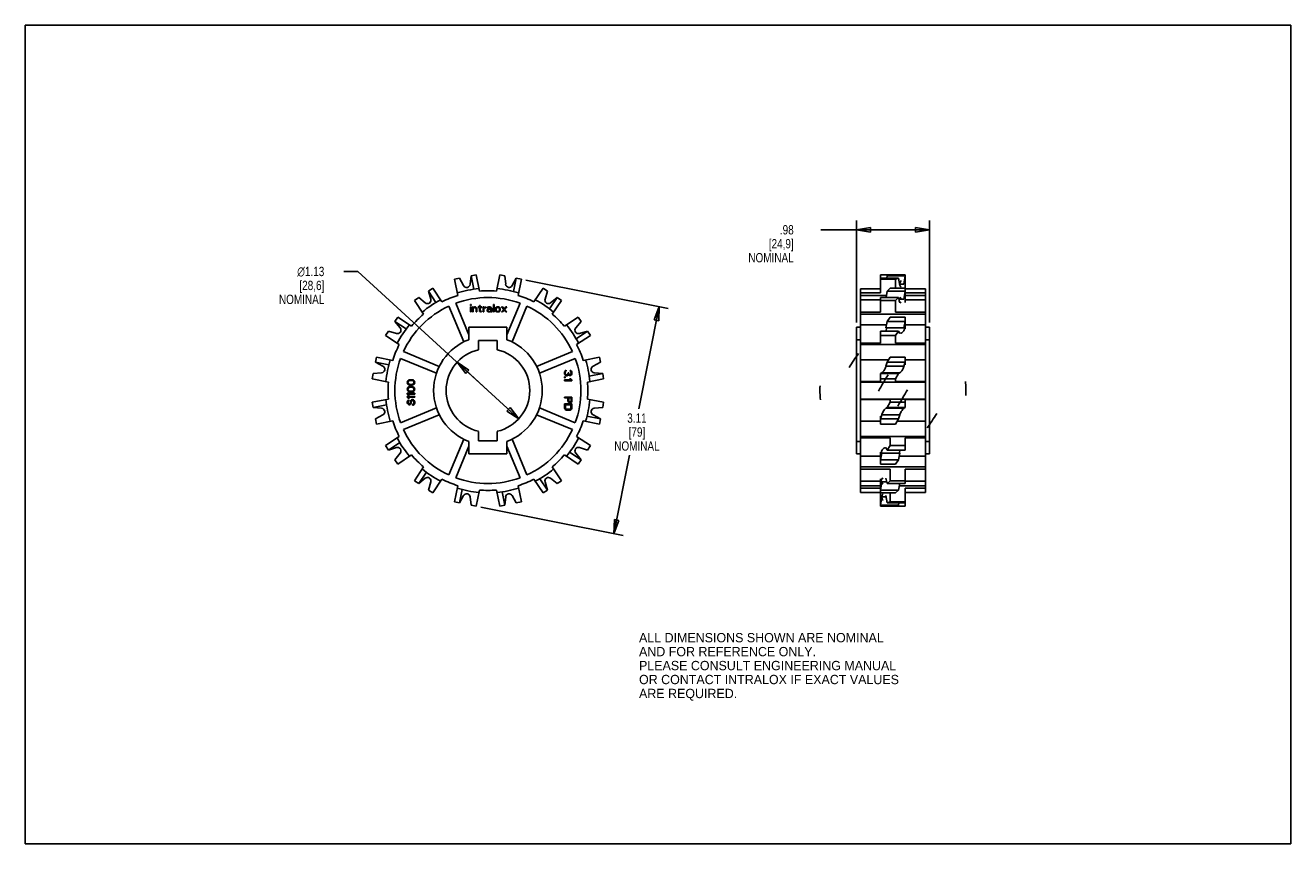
# Model space of a CAD drawing. Header units: inches. Extents: x 0 to 17, y 0 to 11.
import ezdxf

# ---------------------------------------------------------------- set-up
doc = ezdxf.new("R2010")
doc.units = ezdxf.units.IN
doc.header["$LTSCALE"] = 0.935
doc.header["$MEASUREMENT"] = 0
doc.layers.get('0').update_dxf_attribs({"linetype": 'CONTINUOUS'})
doc.layers.add('ALL_FEATURES', color=7, linetype='CONTINUOUS')
doc.styles.get("Standard").update_dxf_attribs({"font": 'txt', "width": 0.8})
doc.styles.add('TEXTSTYLE_1', font='gdt', dxfattribs={"width": 0.8})
doc.styles.add('TEXTSTYLE_2', font='bluprnt.ttf')
doc.dimstyles.new('DIMSTYLE_1', dxfattribs={"dimtxt": 0.125, "dimasz": 0.1875, "dimexe": 0.18, "dimexo": 0.0625, "dimgap": 0.09, "dimtad": 0, "dimtih": 1, "dimtoh": 1, "dimzin": 4, "dimdsep": 46, "dimtxsty": 'STANDARD', "dimblk": 'CLOSED', "dimblk1": 'CLOSED', "dimblk2": 'CLOSED', "dimcen": 0.09, "dimadec": 0, "dimazin": 0, "dimtp": 0.01, "dimtm": 0.01, "dimtfac": 1, "dimtofl": 0, "dimtmove": 0, "dimatfit": 3, "dimldrblk": 'CLOSED', "dimfxl": 1, "dimtolj": 1, "dimtzin": 4, "dimarcsym": 0})
doc.dimstyles.new('DIMSTYLE_2', dxfattribs={"dimtxt": 0.125, "dimasz": 0.1875, "dimexe": 0.18, "dimexo": 0.0625, "dimgap": 0.09, "dimtad": 0, "dimtih": 1, "dimtoh": 1, "dimzin": 4, "dimdsep": 46, "dimtxsty": 'STANDARD', "dimblk": 'CLOSED', "dimblk1": 'CLOSED', "dimblk2": 'CLOSED', "dimcen": 0.09, "dimadec": 0, "dimazin": 0, "dimtp": 0.01, "dimtm": 0.01, "dimtfac": 1, "dimtofl": 0, "dimtmove": 0, "dimatfit": 3, "dimldrblk": 'CLOSED', "dimfxl": 1, "dimtolj": 1, "dimtzin": 4, "dimarcsym": 0})

# ---------------------------------------------------------------- blocks, each defined once
blk = doc.blocks.new('_CLOSED')
at = {"color": 0, "linetype": 'BYBLOCK'}
for p, q in [((0, 0), (-1, 0.167)), ((-1, 0.167), (-1, -0.167)), ((-1, -0.167), (0, 0)), ((-1, 0), (0, 0))]:
    blk.add_line(p, q, dxfattribs=at)
blk = doc.blocks.new('*D0')
at = {"color": 3, "linetype": 'CONTINUOUS'}
for p, q in [((6.726, 7.575), (8.638, 7.195)), ((8.515, 7.22), (8.242, 5.846)), ((7.908, 4.167), (8.118, 5.221)), ((6.119, 4.523), (8.031, 4.143))]:
    blk.add_line(p, q, dxfattribs=at)
at = {"color": 3, "linetype": 'CONTINUOUS', "xscale": 0.1875, "yscale": 0.1875, "zscale": 0.1875}
for p, rotation in [((8.515, 7.22), 78.75), ((7.908, 4.167), 258.75)]:
    blk.add_blockref('_CLOSED', p, dxfattribs=dict(at, rotation=rotation))
at = {"color": 3, "linetype": 'CONTINUOUS', "insert": (8.217, 5.783), "char_height": 0.125, "width": 0.7, "attachment_point": 2, "line_spacing_factor": 0.9}
blk.add_mtext('3.11\\P[79]\\PNOMINAL', dxfattribs=at)
blk = doc.blocks.new('*D1')
at = {"color": 3, "linetype": 'CONTINUOUS'}
for p, q in [((11.166, 7.004), (11.166, 8.376)), ((12.146, 7.004), (12.146, 8.376)), ((11.656, 8.251), (10.686, 8.251)), ((11.166, 8.251), (11.656, 8.251)), ((12.146, 8.251), (11.656, 8.251))]:
    blk.add_line(p, q, dxfattribs=at)
at = {"color": 3, "linetype": 'CONTINUOUS', "xscale": 0.1875, "yscale": 0.1875, "zscale": 0.1875, "rotation": 180}
blk.add_blockref('_CLOSED', (11.166, 8.251), dxfattribs=at)
at = {"color": 3, "linetype": 'CONTINUOUS', "xscale": 0.1875, "yscale": 0.1875, "zscale": 0.1875}
blk.add_blockref('_CLOSED', (12.146, 8.251), dxfattribs=at)
at = {"color": 3, "linetype": 'CONTINUOUS', "insert": (10.323, 8.314), "char_height": 0.125, "width": 0.7, "attachment_point": 3, "line_spacing_factor": 0.9}
blk.add_mtext('.98\\P[24,9]\\PNOMINAL', dxfattribs=at)
blk = doc.blocks.new('*D2')
at = {"color": 3, "linetype": 'CONTINUOUS'}
for p, q in [((4.467, 7.691), (4.28, 7.691)), ((6.215, 6.091), (4.467, 7.691)), ((5.8, 6.47), (6.215, 6.091)), ((6.63, 5.711), (6.215, 6.091))]:
    blk.add_line(p, q, dxfattribs=at)
at = {"color": 3, "linetype": 'CONTINUOUS', "xscale": 0.1875, "yscale": 0.1875, "zscale": 0.1875}
for p, rotation in [((5.8, 6.47), 137.512634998), ((6.63, 5.711), 317.512634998)]:
    blk.add_blockref('_CLOSED', p, dxfattribs=dict(at, rotation=rotation))
at = {"color": 3, "linetype": 'CONTINUOUS', "insert": (4.017, 7.754), "char_height": 0.125, "width": 0.7, "attachment_point": 3, "line_spacing_factor": 0.9, "style": 'TEXTSTYLE_1'}
blk.add_mtext('{\\Fgdt;n}\\Ftxt;1.13\\P[28,6]\\PNOMINAL', dxfattribs=at)

msp = doc.modelspace()

# ---------------------------------------------------------------- linework, layer by layer
at = {"color": 7, "linetype": 'CONTINUOUS'}
for p, q in [((0, 0), (0, 11)), ((0, 11), (17, 11)), ((17, 0), (17, 11)), ((5.835, 7.601), (5.766, 7.588)), ((5.766, 7.588), (5.809, 7.37)), ((5.835, 7.601), (5.889, 7.502)), ((5.977, 7.519), (5.988, 7.632)), ((6.057, 7.646), (5.988, 7.632)), ((5.988, 7.632), (6.024, 7.452)), ((6.101, 7.428), (6.057, 7.646)), ((6.373, 7.646), (6.33, 7.428)), ((6.442, 7.632), (6.373, 7.646)), ((6.442, 7.632), (6.454, 7.519)), ((6.542, 7.502), (6.595, 7.601)), ((6.595, 7.601), (6.56, 7.422)), ((6.664, 7.588), (6.595, 7.601)), ((6.621, 7.37), (6.664, 7.588)), ((11.49, 7.402), (11.49, 7.646)), ((11.822, 7.646), (11.49, 7.646)), ((11.732, 7.601), (11.49, 7.601)), ((11.691, 7.588), (11.49, 7.588)), ((11.58, 7.632), (11.575, 7.601)), ((11.58, 7.632), (11.621, 7.646)), ((11.822, 7.632), (11.58, 7.632)), ((11.732, 7.601), (11.691, 7.588)), ((11.691, 7.588), (11.691, 7.467)), ((11.751, 7.502), (11.732, 7.601)), ((11.748, 7.519), (11.803, 7.519)), ((11.822, 7.632), (11.803, 7.519)), ((11.822, 7.275), (11.822, 7.646)), ((5.286, 7.341), (5.227, 7.302)), ((5.286, 7.341), (5.373, 7.269)), ((5.474, 7.467), (5.416, 7.428)), ((5.448, 7.319), (5.416, 7.428)), ((5.416, 7.428), (5.517, 7.275)), ((5.598, 7.282), (5.474, 7.467)), ((6.956, 7.467), (6.833, 7.282)), ((7.015, 7.428), (6.956, 7.467)), ((7.015, 7.428), (6.982, 7.319)), ((7.145, 7.341), (7.043, 7.189)), ((7.057, 7.269), (7.145, 7.341)), ((7.203, 7.302), (7.145, 7.341)), ((11.219, 4.721), (11.219, 7.46)), ((11.219, 7.46), (11.49, 7.46)), ((11.49, 7.402), (11.219, 7.402)), ((11.57, 7.37), (11.219, 7.37)), ((11.49, 7.145), (11.49, 7.341)), ((11.732, 7.341), (11.49, 7.341)), ((11.58, 7.428), (11.565, 7.341)), ((11.58, 7.428), (11.621, 7.467)), ((11.822, 7.428), (11.58, 7.428)), ((11.822, 7.467), (11.621, 7.467)), ((11.732, 7.341), (11.691, 7.302)), ((11.751, 7.269), (11.732, 7.341)), ((11.738, 7.319), (11.803, 7.319)), ((11.822, 7.428), (11.803, 7.319)), ((12.094, 7.46), (11.822, 7.46)), ((12.094, 7.402), (11.822, 7.402)), ((12.094, 7.37), (11.822, 7.37)), ((12.094, 4.721), (12.094, 7.46)), ((5.227, 7.302), (5.351, 7.117)), ((5.891, 6.744), (5.691, 7.225)), ((5.783, 7.264), (5.959, 6.839)), ((5.981, 7.247), (5.981, 7.236)), ((5.992, 7.247), (5.981, 7.247)), ((5.981, 7.236), (5.992, 7.236)), ((5.981, 7.215), (5.981, 7.147)), ((5.992, 7.215), (5.981, 7.215)), ((5.981, 7.147), (5.992, 7.147)), ((5.992, 7.236), (5.992, 7.247)), ((5.992, 7.147), (5.992, 7.215)), ((6.008, 7.215), (6.008, 7.147)), ((6.019, 7.215), (6.008, 7.215)), ((6.008, 7.147), (6.019, 7.147)), ((6.019, 7.204), (6.019, 7.215)), ((6.023, 7.208), (6.019, 7.204)), ((6.019, 7.195), (6.023, 7.2)), ((6.019, 7.147), (6.019, 7.195)), ((6.029, 7.213), (6.023, 7.208)), ((6.023, 7.2), (6.029, 7.204)), ((6.038, 7.215), (6.029, 7.213)), ((6.029, 7.204), (6.038, 7.206)), ((6.046, 7.215), (6.038, 7.215)), ((6.038, 7.206), (6.046, 7.204)), ((6.052, 7.213), (6.046, 7.215)), ((6.046, 7.204), (6.05, 7.202)), ((6.05, 7.202), (6.054, 7.198)), ((6.058, 7.208), (6.052, 7.213)), ((6.054, 7.198), (6.056, 7.187)), ((6.056, 7.187), (6.056, 7.147)), ((6.056, 7.147), (6.067, 7.147)), ((6.063, 7.204), (6.058, 7.208)), ((6.065, 7.198), (6.063, 7.204)), ((6.067, 7.187), (6.065, 7.198)), ((6.067, 7.147), (6.067, 7.187)), ((6.083, 7.215), (6.083, 7.206)), ((6.1, 7.215), (6.083, 7.215)), ((6.083, 7.206), (6.1, 7.206)), ((6.1, 7.232), (6.1, 7.215)), ((6.11, 7.232), (6.1, 7.232)), ((6.1, 7.206), (6.1, 7.164)), ((6.1, 7.164), (6.104, 7.155)), ((6.104, 7.155), (6.11, 7.151)), ((6.11, 7.215), (6.11, 7.232)), ((6.133, 7.215), (6.11, 7.215)), ((6.11, 7.168), (6.11, 7.206)), ((6.11, 7.206), (6.133, 7.206)), ((6.113, 7.161), (6.11, 7.168)), ((6.11, 7.151), (6.117, 7.149)), ((6.119, 7.157), (6.113, 7.161)), ((6.117, 7.149), (6.129, 7.147)), ((6.129, 7.155), (6.119, 7.157)), ((6.129, 7.147), (6.129, 7.155)), ((6.133, 7.206), (6.133, 7.215)), ((6.15, 7.215), (6.15, 7.147)), ((6.16, 7.215), (6.15, 7.215)), ((6.15, 7.147), (6.16, 7.147)), ((6.16, 7.202), (6.16, 7.215)), ((6.165, 7.206), (6.16, 7.202)), ((6.16, 7.189), (6.167, 7.198)), ((6.16, 7.147), (6.16, 7.189)), ((6.171, 7.21), (6.165, 7.206)), ((6.167, 7.198), (6.175, 7.202)), ((6.177, 7.213), (6.171, 7.21)), ((6.175, 7.202), (6.188, 7.204)), ((6.188, 7.215), (6.177, 7.213)), ((6.188, 7.204), (6.188, 7.215)), ((6.206, 7.206), (6.204, 7.202)), ((6.204, 7.202), (6.204, 7.198)), ((6.204, 7.198), (6.215, 7.198)), ((6.208, 7.181), (6.204, 7.172)), ((6.204, 7.172), (6.204, 7.166)), ((6.204, 7.166), (6.206, 7.157)), ((6.21, 7.21), (6.206, 7.206)), ((6.206, 7.157), (6.213, 7.151)), ((6.213, 7.185), (6.208, 7.181)), ((6.215, 7.213), (6.21, 7.21)), ((6.221, 7.189), (6.213, 7.185)), ((6.213, 7.151), (6.217, 7.149)), ((6.229, 7.215), (6.215, 7.213)), ((6.215, 7.198), (6.217, 7.202)), ((6.215, 7.168), (6.217, 7.174)), ((6.215, 7.164), (6.215, 7.168)), ((6.217, 7.159), (6.215, 7.164)), ((6.217, 7.202), (6.221, 7.204)), ((6.217, 7.174), (6.221, 7.178)), ((6.225, 7.155), (6.217, 7.159)), ((6.217, 7.149), (6.225, 7.147)), ((6.221, 7.204), (6.229, 7.206)), ((6.233, 7.191), (6.221, 7.189)), ((6.221, 7.178), (6.225, 7.181)), ((6.225, 7.181), (6.233, 7.183)), ((6.238, 7.155), (6.225, 7.155)), ((6.225, 7.147), (6.238, 7.147)), ((6.242, 7.215), (6.229, 7.215)), ((6.229, 7.206), (6.242, 7.206)), ((6.256, 7.191), (6.233, 7.191)), ((6.233, 7.183), (6.256, 7.183)), ((6.248, 7.159), (6.238, 7.155)), ((6.238, 7.147), (6.248, 7.149)), ((6.254, 7.213), (6.242, 7.215)), ((6.242, 7.206), (6.25, 7.204)), ((6.254, 7.166), (6.248, 7.159)), ((6.248, 7.149), (6.254, 7.153)), ((6.25, 7.204), (6.254, 7.202)), ((6.26, 7.208), (6.254, 7.213)), ((6.254, 7.202), (6.256, 7.198)), ((6.256, 7.17), (6.254, 7.166)), ((6.254, 7.153), (6.256, 7.157)), ((6.256, 7.198), (6.256, 7.191)), ((6.256, 7.183), (6.256, 7.17)), ((6.256, 7.157), (6.258, 7.151)), ((6.258, 7.151), (6.26, 7.147)), ((6.265, 7.204), (6.26, 7.208)), ((6.26, 7.147), (6.271, 7.147)), ((6.267, 7.198), (6.265, 7.204)), ((6.267, 7.164), (6.267, 7.198)), ((6.269, 7.153), (6.267, 7.164)), ((6.271, 7.147), (6.269, 7.153)), ((6.288, 7.247), (6.288, 7.147)), ((6.298, 7.247), (6.288, 7.247)), ((6.288, 7.147), (6.298, 7.147)), ((6.298, 7.147), (6.298, 7.247)), ((6.317, 7.193), (6.315, 7.185)), ((6.315, 7.185), (6.315, 7.176)), ((6.315, 7.176), (6.319, 7.161)), ((6.319, 7.2), (6.317, 7.193)), ((6.323, 7.206), (6.319, 7.2)), ((6.319, 7.161), (6.323, 7.155)), ((6.327, 7.21), (6.323, 7.206)), ((6.323, 7.155), (6.327, 7.151)), ((6.325, 7.185), (6.327, 7.193)), ((6.325, 7.176), (6.325, 7.185)), ((6.327, 7.168), (6.325, 7.176)), ((6.331, 7.213), (6.327, 7.21)), ((6.327, 7.193), (6.331, 7.2)), ((6.331, 7.161), (6.327, 7.168)), ((6.327, 7.151), (6.331, 7.149)), ((6.34, 7.215), (6.331, 7.213)), ((6.331, 7.2), (6.335, 7.204)), ((6.335, 7.157), (6.331, 7.161)), ((6.331, 7.149), (6.34, 7.147)), ((6.335, 7.204), (6.344, 7.206)), ((6.344, 7.155), (6.335, 7.157)), ((6.356, 7.215), (6.34, 7.215)), ((6.34, 7.147), (6.356, 7.147)), ((6.344, 7.206), (6.352, 7.206)), ((6.352, 7.155), (6.344, 7.155)), ((6.352, 7.206), (6.36, 7.204)), ((6.36, 7.157), (6.352, 7.155)), ((6.365, 7.213), (6.356, 7.215)), ((6.356, 7.147), (6.365, 7.149)), ((6.36, 7.204), (6.365, 7.2)), ((6.365, 7.161), (6.36, 7.157)), ((6.369, 7.21), (6.365, 7.213)), ((6.365, 7.2), (6.369, 7.193)), ((6.369, 7.168), (6.365, 7.161)), ((6.365, 7.149), (6.369, 7.151)), ((6.373, 7.206), (6.369, 7.21)), ((6.369, 7.193), (6.371, 7.185)), ((6.371, 7.176), (6.369, 7.168)), ((6.369, 7.151), (6.373, 7.155)), ((6.371, 7.185), (6.371, 7.176)), ((6.377, 7.2), (6.373, 7.206)), ((6.373, 7.155), (6.377, 7.161)), ((6.379, 7.193), (6.377, 7.2)), ((6.377, 7.161), (6.381, 7.176)), ((6.381, 7.185), (6.379, 7.193)), ((6.381, 7.176), (6.381, 7.185)), ((6.398, 7.215), (6.427, 7.181)), ((6.41, 7.215), (6.398, 7.215)), ((6.427, 7.181), (6.398, 7.147)), ((6.398, 7.147), (6.41, 7.147)), ((6.433, 7.187), (6.41, 7.215)), ((6.41, 7.147), (6.433, 7.174)), ((6.456, 7.215), (6.433, 7.187)), ((6.433, 7.174), (6.456, 7.147)), ((6.44, 7.181), (6.469, 7.215)), ((6.469, 7.147), (6.44, 7.181)), ((6.469, 7.215), (6.456, 7.215)), ((6.456, 7.147), (6.469, 7.147)), ((6.471, 6.839), (6.647, 7.264)), ((6.739, 7.225), (6.54, 6.744)), ((7.08, 7.117), (7.203, 7.302)), ((11.219, 7.31), (11.49, 7.31)), ((11.49, 7.145), (11.219, 7.145)), ((11.691, 7.302), (11.49, 7.302)), ((11.691, 7.302), (11.691, 7.145)), ((12.094, 7.145), (11.691, 7.145)), ((12.094, 7.31), (11.822, 7.31)), ((5.004, 7.078), (4.965, 7.02)), ((5.036, 6.932), (4.965, 7.02)), ((4.965, 7.02), (5.117, 6.918)), ((5.189, 6.955), (5.004, 7.078)), ((7.427, 7.078), (7.242, 6.955)), ((7.466, 7.02), (7.394, 6.932)), ((7.466, 7.02), (7.427, 7.078)), ((12.094, 7.117), (11.219, 7.117)), ((11.219, 6.973), (11.57, 6.973)), ((11.58, 7.02), (11.561, 6.932)), ((11.58, 7.02), (11.621, 7.078)), ((11.822, 7.02), (11.58, 7.02)), ((11.822, 7.078), (11.621, 7.078)), ((11.822, 7.02), (11.803, 6.932)), ((11.822, 6.918), (11.822, 7.078)), ((12.094, 6.973), (11.822, 6.973)), ((4.878, 6.89), (4.839, 6.832)), ((4.839, 6.832), (5.024, 6.708)), ((4.878, 6.89), (4.986, 6.858)), ((5.959, 6.941), (5.959, 6.774)), ((6.471, 6.941), (5.959, 6.941)), ((6.471, 6.774), (6.471, 6.941)), ((7.552, 6.89), (7.4, 6.788)), ((7.407, 6.708), (7.592, 6.832)), ((7.444, 6.858), (7.552, 6.89)), ((7.592, 6.832), (7.552, 6.89)), ((11.166, 5.24), (11.166, 6.941)), ((11.219, 6.941), (11.166, 6.941)), ((11.49, 6.727), (11.49, 6.89)), ((11.732, 6.89), (11.49, 6.89)), ((11.691, 6.832), (11.49, 6.832)), ((11.561, 6.932), (11.803, 6.932)), ((11.732, 6.89), (11.691, 6.832)), ((11.691, 6.832), (11.691, 6.727)), ((11.751, 6.858), (11.732, 6.89)), ((12.146, 6.941), (12.094, 6.941)), ((12.146, 5.24), (12.146, 6.941)), ((11.219, 6.774), (11.166, 6.774)), ((11.49, 6.727), (11.219, 6.727)), ((12.094, 6.708), (11.219, 6.708)), ((12.094, 6.727), (11.691, 6.727)), ((12.146, 6.774), (12.094, 6.774)), ((4.718, 6.54), (4.704, 6.471)), ((4.804, 6.417), (4.704, 6.471)), ((4.704, 6.471), (4.884, 6.435)), ((4.936, 6.496), (4.718, 6.54)), ((5.524, 6.323), (5.042, 6.522)), ((5.08, 6.615), (5.562, 6.415)), ((6.869, 6.415), (7.35, 6.615)), ((7.388, 6.522), (6.907, 6.323)), ((7.712, 6.54), (7.494, 6.496)), ((7.726, 6.471), (7.627, 6.417)), ((7.726, 6.471), (7.712, 6.54)), ((11.219, 6.503), (11.599, 6.503)), ((11.58, 6.471), (11.561, 6.417)), ((11.58, 6.471), (11.621, 6.54)), ((11.822, 6.471), (11.58, 6.471)), ((11.822, 6.54), (11.621, 6.54)), ((11.822, 6.471), (11.803, 6.417)), ((11.822, 6.435), (11.822, 6.54)), ((12.094, 6.503), (11.822, 6.503)), ((4.674, 6.318), (4.66, 6.248)), ((4.674, 6.318), (4.786, 6.329)), ((7.246, 6.344), (7.244, 6.335)), ((7.244, 6.335), (7.244, 6.319)), ((7.244, 6.319), (7.246, 6.31)), ((7.251, 6.352), (7.246, 6.344)), ((7.246, 6.31), (7.251, 6.302)), ((7.255, 6.358), (7.251, 6.352)), ((7.251, 6.302), (7.255, 6.296)), ((7.261, 6.362), (7.255, 6.358)), ((7.255, 6.333), (7.257, 6.344)), ((7.255, 6.321), (7.255, 6.333)), ((7.257, 6.31), (7.255, 6.321)), ((7.255, 6.296), (7.261, 6.292)), ((7.257, 6.344), (7.259, 6.348)), ((7.259, 6.306), (7.257, 6.31)), ((7.259, 6.348), (7.263, 6.352)), ((7.263, 6.302), (7.259, 6.306)), ((7.268, 6.365), (7.261, 6.362)), ((7.261, 6.292), (7.268, 6.29)), ((7.263, 6.352), (7.268, 6.354)), ((7.268, 6.3), (7.263, 6.302)), ((7.268, 6.354), (7.268, 6.365)), ((7.276, 6.3), (7.268, 6.3)), ((7.285, 6.304), (7.276, 6.3)), ((7.276, 6.29), (7.285, 6.292)), ((7.289, 6.31), (7.285, 6.304)), ((7.285, 6.292), (7.291, 6.296)), ((7.291, 6.323), (7.289, 6.31)), ((7.3, 6.331), (7.291, 6.331)), ((7.291, 6.331), (7.291, 6.323)), ((7.291, 6.296), (7.295, 6.306)), ((7.295, 6.306), (7.302, 6.298)), ((7.3, 6.323), (7.3, 6.331)), ((7.304, 6.31), (7.3, 6.323)), ((7.302, 6.298), (7.308, 6.294)), ((7.308, 6.306), (7.304, 6.31)), ((7.317, 6.302), (7.308, 6.306)), ((7.308, 6.294), (7.317, 6.292)), ((7.321, 6.302), (7.317, 6.302)), ((7.317, 6.292), (7.321, 6.292)), ((7.329, 6.36), (7.321, 6.362)), ((7.321, 6.362), (7.321, 6.352)), ((7.321, 6.352), (7.327, 6.348)), ((7.327, 6.306), (7.321, 6.302)), ((7.321, 6.292), (7.329, 6.294)), ((7.327, 6.348), (7.331, 6.342)), ((7.331, 6.312), (7.327, 6.306)), ((7.338, 6.352), (7.329, 6.36)), ((7.329, 6.294), (7.338, 6.302)), ((7.331, 6.342), (7.334, 6.331)), ((7.334, 6.323), (7.331, 6.312)), ((7.334, 6.331), (7.334, 6.323)), ((7.342, 6.344), (7.338, 6.352)), ((7.338, 6.302), (7.342, 6.31)), ((7.344, 6.329), (7.342, 6.344)), ((7.342, 6.31), (7.344, 6.325)), ((7.344, 6.325), (7.344, 6.329)), ((7.757, 6.318), (7.577, 6.282)), ((7.644, 6.329), (7.757, 6.318)), ((7.77, 6.248), (7.757, 6.318)), ((11.509, 6.329), (11.49, 6.318)), ((11.49, 6.212), (11.49, 6.318)), ((11.732, 6.318), (11.49, 6.318)), ((11.509, 6.329), (11.751, 6.329)), ((11.561, 6.417), (11.803, 6.417)), ((11.732, 6.318), (11.691, 6.248)), ((11.751, 6.329), (11.732, 6.318)), ((4.66, 6.248), (4.878, 6.205)), ((5.133, 6.212), (5.131, 6.2)), ((5.131, 6.2), (5.133, 6.187)), ((5.133, 6.12), (5.131, 6.108)), ((5.139, 6.223), (5.133, 6.212)), ((5.133, 6.187), (5.139, 6.177)), ((5.139, 6.131), (5.133, 6.12)), ((5.146, 6.229), (5.139, 6.223)), ((5.139, 6.177), (5.146, 6.17)), ((5.146, 6.137), (5.139, 6.131)), ((5.141, 6.2), (5.143, 6.21)), ((5.143, 6.189), (5.141, 6.2)), ((5.143, 6.21), (5.148, 6.216)), ((5.148, 6.183), (5.143, 6.189)), ((5.143, 6.118), (5.148, 6.125)), ((5.154, 6.233), (5.146, 6.229)), ((5.146, 6.17), (5.154, 6.166)), ((5.154, 6.141), (5.146, 6.137)), ((5.148, 6.216), (5.16, 6.225)), ((5.16, 6.175), (5.148, 6.183)), ((5.148, 6.125), (5.16, 6.133)), ((5.16, 6.235), (5.154, 6.233)), ((5.154, 6.166), (5.16, 6.164)), ((5.16, 6.143), (5.154, 6.141)), ((5.171, 6.237), (5.16, 6.235)), ((5.16, 6.225), (5.173, 6.227)), ((5.173, 6.173), (5.16, 6.175)), ((5.16, 6.164), (5.171, 6.162)), ((5.171, 6.145), (5.16, 6.143)), ((5.16, 6.133), (5.173, 6.135)), ((5.19, 6.237), (5.171, 6.237)), ((5.171, 6.162), (5.19, 6.162)), ((5.19, 6.145), (5.171, 6.145)), ((5.173, 6.227), (5.188, 6.227)), ((5.188, 6.173), (5.173, 6.173)), ((5.173, 6.135), (5.188, 6.135)), ((5.188, 6.227), (5.201, 6.225)), ((5.201, 6.175), (5.188, 6.173)), ((5.188, 6.135), (5.201, 6.133)), ((5.201, 6.235), (5.19, 6.237)), ((5.19, 6.162), (5.201, 6.164)), ((5.201, 6.143), (5.19, 6.145)), ((5.207, 6.233), (5.201, 6.235)), ((5.201, 6.225), (5.214, 6.216)), ((5.214, 6.183), (5.201, 6.175)), ((5.201, 6.164), (5.207, 6.166)), ((5.207, 6.141), (5.201, 6.143)), ((5.201, 6.133), (5.214, 6.125)), ((5.216, 6.229), (5.207, 6.233)), ((5.207, 6.166), (5.216, 6.17)), ((5.216, 6.137), (5.207, 6.141)), ((5.214, 6.216), (5.218, 6.21)), ((5.218, 6.189), (5.214, 6.183)), ((5.214, 6.125), (5.218, 6.118)), ((5.222, 6.223), (5.216, 6.229)), ((5.216, 6.17), (5.222, 6.177)), ((5.222, 6.131), (5.216, 6.137)), ((5.218, 6.21), (5.22, 6.2)), ((5.22, 6.2), (5.218, 6.189)), ((5.229, 6.212), (5.222, 6.223)), ((5.222, 6.177), (5.229, 6.187)), ((5.229, 6.12), (5.222, 6.131)), ((5.231, 6.2), (5.229, 6.212)), ((5.229, 6.187), (5.231, 6.2)), ((5.231, 6.108), (5.229, 6.12)), ((7.255, 6.273), (7.244, 6.273)), ((7.244, 6.273), (7.244, 6.262)), ((7.244, 6.262), (7.255, 6.262)), ((7.327, 6.233), (7.244, 6.233)), ((7.244, 6.233), (7.244, 6.221)), ((7.244, 6.221), (7.344, 6.221)), ((7.255, 6.262), (7.255, 6.273)), ((7.268, 6.29), (7.276, 6.29)), ((7.329, 6.246), (7.312, 6.246)), ((7.312, 6.246), (7.327, 6.233)), ((7.344, 6.233), (7.329, 6.246)), ((7.344, 6.221), (7.344, 6.233)), ((7.552, 6.205), (7.77, 6.248)), ((11.49, 6.212), (11.219, 6.212)), ((12.094, 6.205), (11.219, 6.205)), ((11.691, 6.248), (11.49, 6.248)), ((11.691, 6.248), (11.691, 6.212)), ((12.094, 6.212), (11.691, 6.212)), ((4.878, 5.976), (4.66, 5.933)), ((5.131, 6.108), (5.133, 6.095)), ((5.131, 6.054), (5.131, 6.041)), ((5.231, 6.054), (5.131, 6.054)), ((5.131, 6.041), (5.146, 6.029)), ((5.131, 6.012), (5.131, 6)), ((5.231, 6.012), (5.131, 6.012)), ((5.131, 6), (5.146, 5.987)), ((5.133, 6.095), (5.139, 6.085)), ((5.139, 5.956), (5.133, 5.948)), ((5.139, 6.085), (5.146, 6.079)), ((5.148, 5.962), (5.139, 5.956)), ((5.141, 6.108), (5.143, 6.118)), ((5.143, 6.098), (5.141, 6.108)), ((5.148, 6.091), (5.143, 6.098)), ((5.146, 6.079), (5.154, 6.075)), ((5.146, 6.029), (5.163, 6.029)), ((5.146, 5.987), (5.163, 5.987)), ((5.16, 6.083), (5.148, 6.091)), ((5.163, 6.029), (5.148, 6.041)), ((5.148, 6.041), (5.231, 6.041)), ((5.163, 5.987), (5.148, 6)), ((5.148, 6), (5.231, 6)), ((5.154, 5.964), (5.148, 5.962)), ((5.15, 5.95), (5.154, 5.952)), ((5.154, 6.075), (5.16, 6.073)), ((5.154, 5.952), (5.154, 5.964)), ((5.173, 6.081), (5.16, 6.083)), ((5.16, 6.073), (5.171, 6.07)), ((5.171, 6.07), (5.19, 6.07)), ((5.188, 6.081), (5.173, 6.081)), ((5.18, 5.958), (5.175, 5.95)), ((5.188, 5.966), (5.18, 5.958)), ((5.201, 6.083), (5.188, 6.081)), ((5.197, 5.97), (5.188, 5.966)), ((5.188, 5.948), (5.192, 5.954)), ((5.19, 6.07), (5.201, 6.073)), ((5.192, 5.954), (5.199, 5.958)), ((5.207, 5.97), (5.197, 5.97)), ((5.199, 5.958), (5.205, 5.958)), ((5.214, 6.091), (5.201, 6.083)), ((5.201, 6.073), (5.207, 6.075)), ((5.205, 5.958), (5.211, 5.954)), ((5.207, 6.075), (5.216, 6.079)), ((5.216, 5.966), (5.207, 5.97)), ((5.211, 5.954), (5.216, 5.948)), ((5.218, 6.098), (5.214, 6.091)), ((5.216, 6.079), (5.222, 6.085)), ((5.224, 5.958), (5.216, 5.966)), ((5.218, 6.118), (5.22, 6.108)), ((5.22, 6.108), (5.218, 6.098)), ((5.222, 6.085), (5.229, 6.095)), ((5.229, 5.95), (5.224, 5.958)), ((5.229, 6.095), (5.231, 6.108)), ((5.231, 6.041), (5.231, 6.054)), ((5.231, 6), (5.231, 6.012)), ((7.344, 6.004), (7.244, 6.004)), ((7.244, 6.004), (7.244, 5.992)), ((7.244, 5.992), (7.289, 5.992)), ((7.289, 5.992), (7.289, 5.954)), ((7.289, 5.954), (7.291, 5.944)), ((7.302, 5.992), (7.334, 5.992)), ((7.302, 5.952), (7.302, 5.992)), ((7.304, 5.946), (7.302, 5.952)), ((7.334, 5.952), (7.331, 5.946)), ((7.334, 5.992), (7.334, 5.952)), ((7.342, 5.944), (7.344, 5.954)), ((7.344, 5.954), (7.344, 6.004)), ((7.77, 5.933), (7.552, 5.976)), ((12.094, 5.976), (11.219, 5.976)), ((11.219, 5.97), (11.621, 5.97)), ((11.621, 5.933), (11.621, 5.97)), ((12.094, 5.97), (11.822, 5.97)), ((11.822, 5.863), (11.822, 5.97)), ((4.66, 5.933), (4.674, 5.863)), ((4.674, 5.863), (4.854, 5.899)), ((4.786, 5.852), (4.674, 5.863)), ((5.042, 5.659), (5.524, 5.858)), ((5.133, 5.948), (5.131, 5.937)), ((5.131, 5.937), (5.131, 5.927)), ((5.131, 5.927), (5.133, 5.918)), ((5.133, 5.918), (5.137, 5.91)), ((5.137, 5.91), (5.146, 5.902)), ((5.143, 5.939), (5.146, 5.945)), ((5.143, 5.927), (5.143, 5.939)), ((5.146, 5.92), (5.143, 5.927)), ((5.146, 5.945), (5.15, 5.95)), ((5.15, 5.914), (5.146, 5.92)), ((5.146, 5.902), (5.154, 5.9)), ((5.156, 5.912), (5.15, 5.914)), ((5.154, 5.9), (5.163, 5.9)), ((5.16, 5.912), (5.156, 5.912)), ((5.167, 5.914), (5.16, 5.912)), ((5.163, 5.9), (5.171, 5.902)), ((5.171, 5.92), (5.167, 5.914)), ((5.173, 5.927), (5.171, 5.92)), ((5.171, 5.902), (5.18, 5.91)), ((5.175, 5.95), (5.173, 5.939)), ((5.173, 5.939), (5.173, 5.927)), ((5.18, 5.91), (5.184, 5.918)), ((5.184, 5.918), (5.186, 5.927)), ((5.186, 5.939), (5.188, 5.948)), ((5.186, 5.927), (5.186, 5.939)), ((5.209, 5.908), (5.203, 5.906)), ((5.203, 5.906), (5.203, 5.893)), ((5.203, 5.893), (5.211, 5.895)), ((5.216, 5.914), (5.209, 5.908)), ((5.211, 5.895), (5.222, 5.902)), ((5.216, 5.948), (5.218, 5.939)), ((5.218, 5.923), (5.216, 5.914)), ((5.218, 5.939), (5.218, 5.923)), ((5.222, 5.902), (5.229, 5.912)), ((5.231, 5.939), (5.229, 5.95)), ((5.229, 5.912), (5.231, 5.923)), ((5.231, 5.923), (5.231, 5.939)), ((6.907, 5.858), (7.388, 5.659)), ((7.344, 5.91), (7.244, 5.91)), ((7.244, 5.91), (7.244, 5.86)), ((7.244, 5.86), (7.246, 5.85)), ((7.246, 5.85), (7.251, 5.842)), ((7.251, 5.842), (7.259, 5.833)), ((7.257, 5.898), (7.331, 5.898)), ((7.257, 5.86), (7.257, 5.898)), ((7.259, 5.852), (7.257, 5.86)), ((7.263, 5.846), (7.259, 5.852)), ((7.259, 5.833), (7.268, 5.829)), ((7.27, 5.842), (7.263, 5.846)), ((7.268, 5.829), (7.278, 5.827)), ((7.278, 5.84), (7.27, 5.842)), ((7.31, 5.84), (7.278, 5.84)), ((7.278, 5.827), (7.31, 5.827)), ((7.291, 5.944), (7.297, 5.935)), ((7.297, 5.935), (7.306, 5.929)), ((7.308, 5.942), (7.304, 5.946)), ((7.306, 5.929), (7.312, 5.927)), ((7.314, 5.94), (7.308, 5.942)), ((7.319, 5.842), (7.31, 5.84)), ((7.31, 5.827), (7.321, 5.829)), ((7.312, 5.927), (7.321, 5.927)), ((7.321, 5.94), (7.314, 5.94)), ((7.325, 5.846), (7.319, 5.842)), ((7.327, 5.942), (7.321, 5.94)), ((7.321, 5.927), (7.327, 5.929)), ((7.321, 5.829), (7.329, 5.833)), ((7.329, 5.852), (7.325, 5.846)), ((7.331, 5.946), (7.327, 5.942)), ((7.327, 5.929), (7.336, 5.935)), ((7.331, 5.86), (7.329, 5.852)), ((7.329, 5.833), (7.338, 5.842)), ((7.331, 5.898), (7.331, 5.86)), ((7.336, 5.935), (7.342, 5.944)), ((7.338, 5.842), (7.342, 5.85)), ((7.342, 5.85), (7.344, 5.86)), ((7.344, 5.86), (7.344, 5.91)), ((7.757, 5.863), (7.644, 5.852)), ((7.757, 5.863), (7.77, 5.933)), ((11.58, 5.863), (11.561, 5.852)), ((11.561, 5.852), (11.803, 5.852)), ((11.58, 5.863), (11.621, 5.933)), ((11.822, 5.863), (11.58, 5.863)), ((11.822, 5.933), (11.621, 5.933)), ((11.822, 5.863), (11.803, 5.852)), ((4.704, 5.71), (4.804, 5.764)), ((4.704, 5.71), (4.718, 5.641)), ((4.718, 5.641), (4.936, 5.685)), ((5.562, 5.766), (5.08, 5.566)), ((7.35, 5.566), (6.869, 5.766)), ((7.494, 5.685), (7.712, 5.641)), ((7.726, 5.71), (7.546, 5.746)), ((7.627, 5.764), (7.726, 5.71)), ((7.712, 5.641), (7.726, 5.71)), ((11.49, 5.678), (11.219, 5.678)), ((11.509, 5.764), (11.49, 5.71)), ((11.49, 5.641), (11.49, 5.746)), ((11.732, 5.71), (11.49, 5.71)), ((11.691, 5.641), (11.49, 5.641)), ((11.509, 5.764), (11.751, 5.764)), ((11.732, 5.71), (11.691, 5.641)), ((12.094, 5.678), (11.713, 5.678)), ((11.751, 5.764), (11.732, 5.71)), ((5.024, 5.473), (4.839, 5.35)), ((7.592, 5.35), (7.407, 5.473)), ((12.094, 5.473), (11.219, 5.473)), ((11.219, 5.455), (11.621, 5.455)), ((11.621, 5.35), (11.621, 5.455)), ((12.094, 5.455), (11.822, 5.455)), ((11.822, 5.291), (11.822, 5.455)), ((4.839, 5.35), (4.878, 5.291)), ((4.878, 5.291), (5.03, 5.393)), ((4.986, 5.324), (4.878, 5.291)), ((5.691, 4.956), (5.891, 5.437)), ((5.959, 5.342), (5.783, 4.917)), ((5.959, 5.407), (5.959, 5.24)), ((6.471, 5.24), (6.471, 5.407)), ((6.647, 4.917), (6.471, 5.342)), ((6.54, 5.437), (6.739, 4.956)), ((7.552, 5.291), (7.444, 5.324)), ((7.552, 5.291), (7.592, 5.35)), ((11.219, 5.407), (11.166, 5.407)), ((11.58, 5.291), (11.561, 5.324)), ((11.58, 5.291), (11.621, 5.35)), ((11.822, 5.291), (11.58, 5.291)), ((11.822, 5.35), (11.621, 5.35)), ((12.146, 5.407), (12.094, 5.407)), ((4.965, 5.161), (5.036, 5.249)), ((4.965, 5.161), (5.004, 5.103)), ((5.004, 5.103), (5.189, 5.226)), ((5.959, 5.24), (6.471, 5.24)), ((7.242, 5.226), (7.427, 5.103)), ((7.466, 5.161), (7.313, 5.263)), ((7.394, 5.249), (7.466, 5.161)), ((7.427, 5.103), (7.466, 5.161)), ((11.219, 5.24), (11.166, 5.24)), ((11.49, 5.208), (11.219, 5.208)), ((11.49, 5.103), (11.49, 5.263)), ((11.509, 5.249), (11.49, 5.161)), ((11.732, 5.161), (11.49, 5.161)), ((11.691, 5.103), (11.49, 5.103)), ((11.509, 5.249), (11.751, 5.249)), ((11.732, 5.161), (11.691, 5.103)), ((11.751, 5.249), (11.732, 5.161)), ((12.094, 5.208), (11.742, 5.208)), ((12.146, 5.24), (12.094, 5.24)), ((5.351, 5.064), (5.227, 4.879)), ((5.286, 4.84), (5.388, 4.992)), ((7.203, 4.879), (7.08, 5.064)), ((12.094, 5.064), (11.219, 5.064)), ((11.219, 5.036), (11.621, 5.036)), ((11.621, 4.879), (11.621, 5.036)), ((12.094, 5.036), (11.822, 5.036)), ((11.822, 4.84), (11.822, 5.036)), ((5.227, 4.879), (5.286, 4.84)), ((5.373, 4.912), (5.286, 4.84)), ((5.416, 4.753), (5.448, 4.862)), ((5.474, 4.714), (5.598, 4.899)), ((5.809, 4.811), (5.766, 4.593)), ((6.664, 4.593), (6.621, 4.811)), ((6.833, 4.899), (6.956, 4.714)), ((7.015, 4.753), (6.913, 4.906)), ((6.982, 4.862), (7.015, 4.753)), ((7.145, 4.84), (7.057, 4.912)), ((7.145, 4.84), (7.203, 4.879)), ((11.49, 4.871), (11.219, 4.871)), ((11.49, 4.811), (11.219, 4.811)), ((11.219, 4.779), (11.49, 4.779)), ((11.49, 4.535), (11.49, 4.906)), ((11.509, 4.862), (11.49, 4.753)), ((11.509, 4.862), (11.574, 4.862)), ((11.58, 4.84), (11.561, 4.912)), ((11.58, 4.84), (11.621, 4.879)), ((11.822, 4.84), (11.58, 4.84)), ((11.822, 4.879), (11.621, 4.879)), ((11.747, 4.84), (11.732, 4.753)), ((12.094, 4.811), (11.742, 4.811)), ((12.094, 4.871), (11.822, 4.871)), ((12.094, 4.779), (11.822, 4.779)), ((11.822, 4.535), (11.822, 4.779)), ((5.416, 4.753), (5.474, 4.714)), ((5.766, 4.593), (5.835, 4.58)), ((5.835, 4.58), (5.871, 4.759)), ((5.889, 4.679), (5.835, 4.58)), ((5.988, 4.549), (5.977, 4.662)), ((6.057, 4.535), (6.101, 4.753)), ((6.33, 4.753), (6.373, 4.535)), ((6.442, 4.549), (6.407, 4.729)), ((6.454, 4.662), (6.442, 4.549)), ((6.595, 4.58), (6.542, 4.679)), ((6.595, 4.58), (6.664, 4.593)), ((6.956, 4.714), (7.015, 4.753)), ((11.49, 4.721), (11.219, 4.721)), ((11.732, 4.753), (11.49, 4.753)), ((11.691, 4.714), (11.49, 4.714)), ((11.509, 4.662), (11.49, 4.549)), ((11.509, 4.662), (11.564, 4.662)), ((11.58, 4.58), (11.561, 4.679)), ((11.58, 4.58), (11.621, 4.593)), ((11.621, 4.593), (11.621, 4.714)), ((11.822, 4.593), (11.621, 4.593)), ((11.732, 4.753), (11.691, 4.714)), ((12.094, 4.721), (11.822, 4.721)), ((5.988, 4.549), (6.057, 4.535)), ((6.373, 4.535), (6.442, 4.549)), ((11.732, 4.549), (11.49, 4.549)), ((11.822, 4.535), (11.49, 4.535)), ((11.822, 4.58), (11.58, 4.58)), ((11.732, 4.549), (11.691, 4.535)), ((11.737, 4.58), (11.732, 4.549)), ((0, 0), (17, 0))]:
    msp.add_line(p, q, dxfattribs=at)
for centre, radius, start, end in [((5.93, 7.524), 0.047, 208.25, 354.25), ((6.5, 7.524), 0.047, 185.75, 331.75), ((5.403, 7.306), 0.047, 230.75, 16.75), ((6.215, 6.091), 1.342, 107.6031, 117.3969), ((6.215, 6.091), 1.25, 69.7924, 110.2076), ((6.215, 6.091), 1.375, 95.05, 107.45), ((6.215, 6.091), 1.342, 85.1031, 94.8969), ((6.215, 6.091), 1.375, 72.55, 84.95), ((6.215, 6.091), 1.342, 62.6031, 72.3969), ((7.027, 7.306), 0.047, 163.25, 309.25), ((6.215, 6.091), 1.25, 114.7924, 155.2076), ((6.215, 6.091), 1.375, 117.55, 129.95), ((6.215, 6.091), 1.25, 24.7924, 65.2076), ((6.215, 6.091), 1.375, 50.05, 62.45), ((6.215, 6.091), 1.375, 140.05, 152.45), ((6.215, 6.091), 1.342, 130.1031, 139.8969), ((6.215, 6.091), 1.342, 40.1031, 49.8969), ((6.215, 6.091), 1.375, 27.55, 39.95), ((5, 6.903), 0.047, 253.25, 39.25), ((7.431, 6.903), 0.047, 140.75, 286.75), ((6.215, 6.091), 1.342, 152.6031, 162.3969), ((6.215, 6.091), 0.73, 110.5439, 249.4561), ((6.215, 6.091), 0.73, 290.5439, 69.4561), ((6.215, 6.091), 1.342, 17.6031, 27.3969), ((6.215, 6.091), 1.375, 162.55, 174.95), ((6.215, 6.091), 1.25, 159.7924, 200.2076), ((6.215, 6.091), 1.25, 339.7924, 20.2076), ((6.215, 6.091), 1.375, 5.05, 17.45), ((4.782, 6.376), 0.047, 275.75, 61.75), ((7.649, 6.376), 0.047, 118.25, 264.25), ((6.215, 6.091), 1.342, 175.1031, 184.8969), ((6.215, 6.091), 1.342, 355.1031, 4.8969), ((6.215, 6.091), 1.375, 185.05, 197.45), ((6.215, 6.091), 1.375, 342.55, 354.95), ((4.782, 5.805), 0.047, 298.25, 84.25), ((7.649, 5.805), 0.047, 95.75, 241.75), ((6.215, 6.091), 1.342, 197.6031, 207.3969), ((6.215, 6.091), 1.342, 332.6031, 342.3969), ((6.215, 6.091), 1.375, 207.55, 219.95), ((6.215, 6.091), 1.25, 204.7924, 245.2076), ((6.215, 6.091), 1.25, 294.7924, 335.2076), ((6.215, 6.091), 1.375, 320.05, 332.45), ((5, 5.279), 0.047, 320.75, 106.75), ((7.431, 5.279), 0.047, 73.25, 219.25), ((6.215, 6.091), 1.342, 220.1031, 229.8969), ((6.215, 6.091), 1.342, 310.1031, 319.8969), ((6.215, 6.091), 1.375, 230.05, 242.45), ((6.215, 6.091), 1.375, 297.55, 309.95), ((5.403, 4.875), 0.047, 343.25, 129.25), ((6.215, 6.091), 1.342, 242.6031, 252.3969), ((6.215, 6.091), 1.25, 249.7924, 290.2076), ((6.215, 6.091), 1.375, 252.55, 264.95), ((6.215, 6.091), 1.375, 275.05, 287.45), ((6.215, 6.091), 1.342, 287.6031, 297.3969), ((7.027, 4.875), 0.047, 50.75, 196.75), ((5.93, 4.657), 0.047, 5.75, 151.75), ((6.215, 6.091), 1.342, 265.1031, 274.8969), ((6.5, 4.657), 0.047, 28.25, 174.25)]:
    msp.add_arc(centre, radius, start, end, dxfattribs=at)
at = {"color": 7, "linetype": 'CONTINUOUS', "extrusion": (0, 0, -1)}
for centre, major_axis, ratio, start_param, end_param in [((11.777, 7.524), (0, 0.0461), 0.62136, -2.844887, -1.374444), ((11.777, 7.524), (0, 0.0461), 0.62136, -1.374444, -0.296706), ((11.777, 7.306), (0, 0.0391), 0.963648, -2.844887, -0.981669), ((11.777, 7.306), (0, 0.0391), 0.963648, -0.981669, -0.296706), ((11.535, 6.903), (0.0271, 0.0391), 0.54884, 0.296706, 1.24942), ((11.777, 6.903), (-0.0271, -0.0391), 0.54884, -0.58889, -0.296706), ((11.777, 6.903), (-0.0271, -0.0391), 0.54884, -2.844887, -0.58889), ((11.535, 6.376), (0.0271, 0.0461), 0.171417, 0.296706, 2.844887), ((11.777, 6.376), (-0.0271, -0.0461), 0.171417, -2.844887, -0.296706)]:
    msp.add_ellipse(centre, major_axis=major_axis, ratio=ratio, start_param=start_param, end_param=end_param, dxfattribs=at)
at = {"color": 7, "linetype": 'CONTINUOUS'}
for centre, major_axis, ratio, start_param, end_param in [((11.777, 6.091), (0.794, 1.143), 0.54884, 1.514039, 1.679007), ((11.777, 6.091), (0.794, 1.349), 0.171417, 1.514039, 1.679007), ((11.777, 6.091), (0, 1.143), 0.963648, 1.514039, 1.679007), ((11.535, 6.091), (0, 1.143), 0.963648, -1.627554, -1.462585), ((11.535, 6.091), (0.794, 1.349), 0.171417, -1.627554, -1.462585), ((11.535, 5.805), (0.0271, 0.0461), 0.171417, 0.296706, 2.844887), ((11.777, 5.805), (-0.0271, -0.0461), 0.171417, -2.844887, -0.296706), ((11.535, 6.091), (0.794, 1.143), 0.54884, -1.627554, -1.462585), ((11.535, 5.279), (0.0271, 0.0391), 0.54884, 0.58889, 2.844887), ((11.535, 5.279), (0.0271, 0.0391), 0.54884, 0.296706, 0.58889), ((11.777, 5.279), (-0.0271, -0.0391), 0.54884, -1.24942, -0.296706), ((11.535, 4.875), (0, 0.0391), 0.963648, 0.981669, 2.844887), ((11.535, 4.875), (0, 0.0391), 0.963648, 0.296706, 0.981669), ((11.535, 4.657), (0, 0.0461), 0.62136, 1.374444, 2.844887), ((11.535, 4.657), (0, 0.0461), 0.62136, 0.296706, 1.374444)]:
    msp.add_ellipse(centre, major_axis=major_axis, ratio=ratio, start_param=start_param, end_param=end_param, dxfattribs=at)
at = {"layer": 'ALL_FEATURES', "color": 7, "linetype": 'CONTINUOUS'}
for p, q in [((6.09, 6.764), (6.09, 6.639)), ((6.34, 6.764), (6.09, 6.764)), ((6.34, 6.639), (6.34, 6.764)), ((6.09, 5.542), (6.09, 5.417)), ((6.34, 5.417), (6.34, 5.542)), ((6.09, 5.417), (6.34, 5.417))]:
    msp.add_line(p, q, dxfattribs=at)
for start, end in [(102.8396, 257.1604), (282.8396, 77.1604)]:
    msp.add_arc((6.215, 6.091), 0.562, start, end, dxfattribs=at)

# ---------------------------------------------------------------- texts
at = {"color": 3, "linetype": 'CONTINUOUS', "insert": (8.245, 2.832), "char_height": 0.125, "width": 3.60569, "attachment_point": 1, "line_spacing_factor": 0.9, "style": 'TEXTSTYLE_2'}
msp.add_mtext('ALL DIMENSIONS SHOWN ARE NOMINAL\\PAND FOR REFERENCE ONLY.\\PPLEASE CONSULT ENGINEERING MANUAL\\POR CONTACT INTRALOX IF EXACT VALUES\\PARE REQUIRED.\\P ', dxfattribs=at)

# ---------------------------------------------------------------- dimensions: what is measured, and where the dimension line sits
at = {"color": 3, "linetype": 'CONTINUOUS'}
dim = msp.add_linear_dim(base=(12.146, 8.251), p1=(11.166, 7.004), p2=(12.146, 7.004), text='<>\\PNOMINAL', dimstyle='DIMSTYLE_1', dxfattribs=at)
dim.commit()
dim.dimension.update_dxf_attribs({"geometry": '*D1', "text_midpoint": (9.873, 8.064), "dimtype": 160})
dim = msp.add_diameter_dim_2p(p1=(5.8, 6.47), p2=(6.63, 5.711), text='<>\\PNOMINAL', dimstyle='DIMSTYLE_2', dxfattribs=at)
dim.commit()
dim.dimension.update_dxf_attribs({"geometry": '*D2', "text_midpoint": (3.467, 7.504), "dimtype": 163})
dim = msp.add_linear_dim(base=(7.908, 4.167), p1=(6.726, 7.575), p2=(6.119, 4.523), angle=258.75, text='<>\\PNOMINAL', dimstyle='DIMSTYLE_1', dxfattribs=at)
dim.commit()
dim.dimension.update_dxf_attribs({"geometry": '*D0', "text_midpoint": (7.942, 5.533), "dimtype": 160})

doc.saveas('drawing.dxf')
